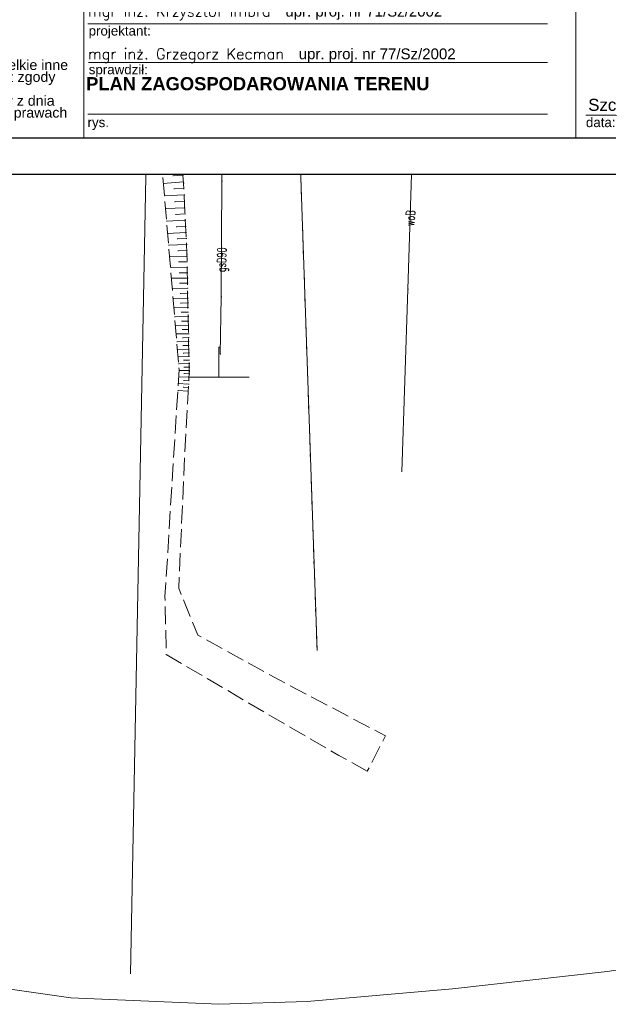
# Model space of a CAD drawing. Extents: x -134780 to 5540120, y 74663 to 5964901.
# Tile 9 of 71: x 5539583 to 5539633, y 5961197 to 5961280. Entities that reach past the tile are written whole.
import ezdxf

# ---------------------------------------------------------------- set-up
doc = ezdxf.new("R2010")
doc.units = 0
doc.header["$MEASUREMENT"] = 0
doc.set_wipeout_variables(frame=1)
doc.linetypes.add('L_0_03', pattern=[1, 0.5, -0.5])
doc.linetypes.add('L_0_06', pattern=[2, 1.5, -0.5])
for name, color, linetype, lineweight in [('000_Inne__niezydentyfikowane__Nr_Pióra__7', 7, 'Continuous', 13), ('0_Nr_Pióra__7', 7, 'Continuous', 13), ('ARCH TABELA_Nr_Pióra__1', 7, 'Continuous', 25), ('ARCH TABELA_Nr_Pióra__21', 7, 'Continuous', 9), ('ARCH TABELA_Nr_Pióra__7', 7, 'Continuous', 13), ('kraweznik_Nr_Pióra__7', 7, 'Continuous', 13), ('mapa', 7, 'Continuous', 13), ('przewod_gazowy_Atr1_Nr_Pióra__7', 7, 'Continuous', 13), ('przewod_gazowy_Nr_Pióra__7', 7, 'Continuous', 13), ('przewod_wodociagowy_Atr1_Nr_Pióra__7', 7, 'Continuous', 13), ('przewod_wodociagowy_Nr_Pióra__7', 7, 'Continuous', 13), ('skarpa_nieumocniona_Nr_Pióra__7', 7, 'Continuous', 13), ('Wstawianie_ramki_sekcyjnej_z_opisem_Nr_Pióra__7', 7, 'Continuous', 13), ('zasuwa_lub_zawor_Nr_Pióra__7', 7, 'Continuous', 13)]:
    doc.layers.add(name, color=color, linetype=linetype, lineweight=lineweight)
doc.layers.add('218_kontur_uzytku_gruntowego_Nr_Pióra__3', color=7, linetype='Continuous', lineweight=18, true_color=0xff6600)
doc.layers.add('219_dzialka_ewidencyjna_Nr_Pióra__96', color=7, linetype='Continuous', lineweight=13, true_color=0x00d59f)
doc.layers.add('_TABELA', color=7, linetype='Continuous')
doc.styles.add('GENERATED_STYLE_10', font='ariali.ttf')
doc.styles.add('GENERATED_STYLE_11', font='arialbd.ttf')
doc.styles.add('GENERATED_STYLE_7', font='Simplex.shx', dxfattribs={"bigfont": 'BIGFONT.SHX'})
doc.styles.add('GENERATED_STYLE_9', font='arial.ttf')

# ---------------------------------------------------------------- blocks, each defined once
blk = doc.blocks.new('mapa')
at = {"layer": '000_Inne__niezydentyfikowane__Nr_Pióra__7', "color": 252, "linetype": 'Continuous', "flags": 128}
for points in [[(5539595.91, 5961279.49), (5539591.7, 5961279.19)], [(5539596.01, 5961278.1), (5539593.87, 5961277.94)], [(5539596.1, 5961276.77), (5539592.01, 5961276.48)], [(5539596.19, 5961275.57), (5539594.33, 5961275.44)], [(5539596.28, 5961274.49), (5539592.93, 5961274.18)], [(5539596.37, 5961273.5), (5539594.84, 5961273.36)], [(5539596.45, 5961272.6), (5539593.67, 5961272.34)], [(5539596.53, 5961271.77), (5539595.26, 5961271.66)], [(5539596.6, 5961271.02), (5539594.28, 5961270.81)], [(5539596.66, 5961270.34), (5539595.6, 5961270.24)], [(5539596.72, 5961269.71), (5539594.79, 5961269.53)], [(5539596.77, 5961269.13), (5539595.89, 5961269.05)], [(5539596.82, 5961268.58), (5539595.17, 5961268.43)], [(5539596.93, 5961267.47), (5539595.26, 5961267.32)], [(5539596.88, 5961268.03), (5539596.04, 5961267.95)], [(5539596.98, 5961266.91), (5539596.14, 5961266.84)], [(5539597.03, 5961266.36), (5539595.35, 5961266.2)], [(5539597.06, 5961265.8), (5539596.23, 5961265.76)], [(5539597.09, 5961265.26), (5539595.44, 5961265.18)], [(5539597.14, 5961264.18), (5539595.53, 5961264.1)], [(5539597.11, 5961264.72), (5539596.3, 5961264.68)], [(5539597.17, 5961263.66), (5539596.37, 5961263.62)], [(5539597.19, 5961263.13), (5539595.62, 5961263.06)], [(5539597.22, 5961262.62), (5539596.44, 5961262.58)], [(5539597.24, 5961262.11), (5539595.71, 5961262.03)], [(5539597.27, 5961261.61), (5539596.51, 5961261.57)], [(5539597.29, 5961261.11), (5539595.79, 5961261.03)], [(5539597.33, 5961260.13), (5539595.87, 5961260.1)], [(5539597.31, 5961260.62), (5539596.57, 5961260.58)], [(5539597.35, 5961259.19), (5539595.95, 5961259.17)], [(5539597.34, 5961259.66), (5539596.63, 5961259.64)], [(5539597.37, 5961258.29), (5539596.02, 5961258.27)], [(5539597.36, 5961258.74), (5539596.67, 5961258.73)], [(5539597.39, 5961257.43), (5539596.1, 5961257.41)], [(5539597.38, 5961257.86), (5539596.72, 5961257.85)], [(5539597.4, 5961256.61), (5539596.17, 5961256.58)], [(5539597.39, 5961257.01), (5539596.76, 5961257)], [(5539597.42, 5961255.81), (5539596.23, 5961255.79)], [(5539597.41, 5961256.21), (5539596.8, 5961256.19)], [(5539597.43, 5961255.06), (5539596.3, 5961255.03)], [(5539597.42, 5961255.43), (5539596.84, 5961255.42)], [(5539597.45, 5961254.33), (5539596.36, 5961254.31)], [(5539597.44, 5961254.69), (5539596.88, 5961254.68)], [(5539597.46, 5961253.63), (5539596.42, 5961253.61)], [(5539597.45, 5961253.98), (5539596.92, 5961253.97)], [(5539597.47, 5961253.3), (5539596.96, 5961253.29)], [(5539597.47, 5961252.97), (5539596.47, 5961252.95)], [(5539597.48, 5961252.64), (5539596.99, 5961252.63)], [(5539597.48, 5961252.33), (5539596.53, 5961252.31)], [(5539597.5, 5961251.71), (5539596.58, 5961251.69)], [(5539597.49, 5961252.02), (5539597.02, 5961252.01)], [(5539597.51, 5961251.12), (5539596.63, 5961251.11)], [(5539597.5, 5961251.42), (5539597.05, 5961251.41)], [(5539597.51, 5961250.84), (5539597.08, 5961250.83)], [(5539597.49, 5961249.98), (5539596.63, 5961250.03)], [(5539597.52, 5961250.55), (5539596.66, 5961250.54)], [(5539597.51, 5961250.27), (5539597.08, 5961250.29)], [(5539597.46, 5961249.4), (5539596.6, 5961249.45)], [(5539597.45, 5961249.11), (5539597.01, 5961249.14)], [(5539597.48, 5961249.69), (5539597.05, 5961249.71)], [(5539597.43, 5961248.82), (5539596.56, 5961248.87)]]:
    blk.add_lwpolyline(points, dxfattribs=at)
at = {"layer": '0_Nr_Pióra__7', "color": 252, "linetype": 'Continuous'}
for p, q in [((5539591.7, 5961279.19), (5539591.75, 5961279.19)), ((5539595.91, 5961279.49), (5539595.96, 5961279.49)), ((5539602.17, 5961279.36), (5539602.22, 5961279.36)), ((5539596.01, 5961278.1), (5539596.06, 5961278.1)), ((5539588.62, 5961277.8), (5539588.67, 5961277.8)), ((5539593.87, 5961277.94), (5539593.92, 5961277.94)), ((5539591.76, 5961277.11), (5539591.81, 5961277.11)), ((5539592.01, 5961276.48), (5539592.06, 5961276.48)), ((5539596.1, 5961276.77), (5539596.15, 5961276.77)), ((5539596.19, 5961275.57), (5539596.24, 5961275.57)), ((5539594.33, 5961275.44), (5539594.38, 5961275.44)), ((5539596.22, 5961275.12), (5539596.27, 5961275.12)), ((5539592.93, 5961274.18), (5539592.98, 5961274.18)), ((5539596.28, 5961274.49), (5539596.33, 5961274.49)), ((5539600.18, 5961274.27), (5539600.23, 5961274.27)), ((5539594.84, 5961273.36), (5539594.89, 5961273.36)), ((5539596.37, 5961273.5), (5539596.42, 5961273.5)), ((5539593.67, 5961272.34), (5539593.72, 5961272.34)), ((5539596.45, 5961272.6), (5539596.5, 5961272.6)), ((5539595.26, 5961271.66), (5539595.31, 5961271.66)), ((5539596.53, 5961271.77), (5539596.58, 5961271.77)), ((5539594.28, 5961270.81), (5539594.33, 5961270.81)), ((5539596.6, 5961271.02), (5539596.65, 5961271.02)), ((5539595.6, 5961270.24), (5539595.65, 5961270.24)), ((5539596.66, 5961270.34), (5539596.71, 5961270.34)), ((5539594.79, 5961269.53), (5539594.84, 5961269.53)), ((5539595.89, 5961269.05), (5539595.94, 5961269.05)), ((5539596.72, 5961269.71), (5539596.77, 5961269.71)), ((5539596.77, 5961269.13), (5539596.82, 5961269.13)), ((5539595.15, 5961268.63), (5539595.2, 5961268.63)), ((5539595.17, 5961268.43), (5539595.22, 5961268.43)), ((5539596.82, 5961268.58), (5539596.87, 5961268.58)), ((5539595.26, 5961267.32), (5539595.31, 5961267.32)), ((5539596.04, 5961267.95), (5539596.09, 5961267.95)), ((5539596.88, 5961268.03), (5539596.93, 5961268.03)), ((5539596.93, 5961267.47), (5539596.98, 5961267.47)), ((5539596.14, 5961266.84), (5539596.19, 5961266.84)), ((5539596.98, 5961266.91), (5539597.03, 5961266.91)), ((5539595.35, 5961266.2), (5539595.4, 5961266.2)), ((5539596.23, 5961265.76), (5539596.28, 5961265.76)), ((5539597.03, 5961266.36), (5539597.08, 5961266.36)), ((5539597.04, 5961266.24), (5539597.09, 5961266.24)), ((5539597.06, 5961265.8), (5539597.11, 5961265.8)), ((5539600.25, 5961266.4), (5539600.3, 5961266.4)), ((5539595.44, 5961265.18), (5539595.49, 5961265.18)), ((5539597.09, 5961265.26), (5539597.14, 5961265.26)), ((5539595.53, 5961264.1), (5539595.58, 5961264.1)), ((5539596.3, 5961264.68), (5539596.35, 5961264.68)), ((5539597.11, 5961264.72), (5539597.16, 5961264.72)), ((5539597.14, 5961264.18), (5539597.19, 5961264.18)), ((5539596.37, 5961263.62), (5539596.42, 5961263.62)), ((5539597.17, 5961263.66), (5539597.22, 5961263.66)), ((5539595.62, 5961263.06), (5539595.67, 5961263.06)), ((5539596.44, 5961262.58), (5539596.49, 5961262.58)), ((5539597.19, 5961263.13), (5539597.24, 5961263.13)), ((5539597.22, 5961262.62), (5539597.27, 5961262.62)), ((5539595.71, 5961262.03), (5539595.76, 5961262.03)), ((5539596.51, 5961261.57), (5539596.56, 5961261.57)), ((5539597.24, 5961262.11), (5539597.29, 5961262.11)), ((5539597.27, 5961261.61), (5539597.32, 5961261.61)), ((5539595.79, 5961261.03), (5539595.84, 5961261.03)), ((5539597.29, 5961261.11), (5539597.34, 5961261.11)), ((5539595.87, 5961260.1), (5539595.92, 5961260.1)), ((5539596.57, 5961260.58), (5539596.62, 5961260.58)), ((5539597.31, 5961260.62), (5539597.36, 5961260.62)), ((5539597.33, 5961260.29), (5539597.38, 5961260.29)), ((5539597.33, 5961260.13), (5539597.38, 5961260.13)), ((5539595.95, 5961259.17), (5539596, 5961259.17)), ((5539596.63, 5961259.64), (5539596.68, 5961259.64)), ((5539597.34, 5961259.66), (5539597.39, 5961259.66)), ((5539597.35, 5961259.19), (5539597.4, 5961259.19)), ((5539596.02, 5961258.27), (5539596.07, 5961258.27)), ((5539596.67, 5961258.73), (5539596.72, 5961258.73)), ((5539597.36, 5961258.74), (5539597.41, 5961258.74)), ((5539597.37, 5961258.29), (5539597.42, 5961258.29)), ((5539596.1, 5961257.41), (5539596.15, 5961257.41)), ((5539596.72, 5961257.85), (5539596.77, 5961257.85)), ((5539597.38, 5961257.86), (5539597.43, 5961257.86)), ((5539597.39, 5961257.43), (5539597.44, 5961257.43)), ((5539596.17, 5961256.58), (5539596.22, 5961256.58)), ((5539596.76, 5961257), (5539596.81, 5961257)), ((5539597.39, 5961257.01), (5539597.44, 5961257.01)), ((5539597.4, 5961256.61), (5539597.45, 5961256.61)), ((5539600.19, 5961256.71), (5539600.24, 5961256.71)), ((5539615.83, 5961257.35), (5539615.88, 5961257.35)), ((5539596.23, 5961255.79), (5539596.28, 5961255.79)), ((5539596.8, 5961256.19), (5539596.85, 5961256.19)), ((5539597.41, 5961256.21), (5539597.46, 5961256.21)), ((5539597.42, 5961255.81), (5539597.47, 5961255.81)), ((5539596.3, 5961255.03), (5539596.35, 5961255.03)), ((5539596.84, 5961255.42), (5539596.89, 5961255.42)), ((5539597.42, 5961255.43), (5539597.47, 5961255.43)), ((5539597.43, 5961255.06), (5539597.48, 5961255.06)), ((5539596.36, 5961254.31), (5539596.41, 5961254.31)), ((5539596.88, 5961254.68), (5539596.93, 5961254.68)), ((5539597.44, 5961254.69), (5539597.49, 5961254.69)), ((5539597.45, 5961254.33), (5539597.5, 5961254.33)), ((5539596.42, 5961253.61), (5539596.47, 5961253.61)), ((5539596.92, 5961253.97), (5539596.97, 5961253.97)), ((5539596.96, 5961253.29), (5539597.01, 5961253.29)), ((5539597.45, 5961253.98), (5539597.5, 5961253.98)), ((5539597.46, 5961253.63), (5539597.51, 5961253.63)), ((5539597.47, 5961253.3), (5539597.52, 5961253.3)), ((5539596.47, 5961252.95), (5539596.52, 5961252.95)), ((5539596.99, 5961252.63), (5539597.04, 5961252.63)), ((5539597.47, 5961252.97), (5539597.52, 5961252.97)), ((5539597.48, 5961252.64), (5539597.53, 5961252.64)), ((5539600, 5961252.5), (5539600.05, 5961252.5)), ((5539596.53, 5961252.31), (5539596.58, 5961252.31)), ((5539596.58, 5961251.69), (5539596.63, 5961251.69)), ((5539597.02, 5961252.01), (5539597.07, 5961252.01)), ((5539597.48, 5961252.33), (5539597.53, 5961252.33)), ((5539597.49, 5961252.02), (5539597.54, 5961252.02)), ((5539597.5, 5961251.71), (5539597.55, 5961251.71)), ((5539600.12, 5961251.91), (5539600.17, 5961251.91)), ((5539596.63, 5961251.11), (5539596.68, 5961251.11)), ((5539597.05, 5961251.41), (5539597.1, 5961251.41)), ((5539597.08, 5961250.83), (5539597.13, 5961250.83)), ((5539597.5, 5961251.42), (5539597.55, 5961251.42)), ((5539597.51, 5961251.12), (5539597.56, 5961251.12)), ((5539597.51, 5961250.84), (5539597.56, 5961250.84)), ((5539596.63, 5961250.03), (5539596.68, 5961250.03)), ((5539596.66, 5961250.54), (5539596.71, 5961250.54)), ((5539596.67, 5961250.62), (5539596.72, 5961250.62)), ((5539597.08, 5961250.29), (5539597.13, 5961250.29)), ((5539597.49, 5961249.98), (5539597.54, 5961249.98)), ((5539597.5, 5961250), (5539597.55, 5961250)), ((5539597.51, 5961250.27), (5539597.56, 5961250.27)), ((5539597.52, 5961250.55), (5539597.57, 5961250.55)), ((5539597.52, 5961250.45), (5539597.57, 5961250.45)), ((5539600, 5961250), (5539600.05, 5961250)), ((5539602.5, 5961250), (5539602.55, 5961250)), ((5539596.6, 5961249.45), (5539596.65, 5961249.45)), ((5539597.01, 5961249.14), (5539597.06, 5961249.14)), ((5539597.05, 5961249.71), (5539597.1, 5961249.71)), ((5539597.46, 5961249.4), (5539597.51, 5961249.4)), ((5539597.48, 5961249.69), (5539597.53, 5961249.69)), ((5539596.56, 5961248.87), (5539596.61, 5961248.87)), ((5539597.45, 5961249.11), (5539597.5, 5961249.11))]:
    blk.add_line(p, q, dxfattribs=at)
at = {"layer": '218_kontur_uzytku_gruntowego_Nr_Pióra__3', "color": 252, "linetype": 'L_0_03', "flags": 128}
blk.add_lwpolyline([(5539608.23, 5961227.09), (5539606.23, 5961285.27)], dxfattribs=at)
at = {"layer": '219_dzialka_ewidencyjna_Nr_Pióra__96', "color": 252, "linetype": 'Continuous', "flags": 128}
for points in [[(5539606.23, 5961285.27), (5539608.23, 5961227.09)], [(5539594.19, 5961282.76), (5539592.6, 5961200.01)]]:
    blk.add_lwpolyline(points, dxfattribs=at)
at = {"layer": 'kraweznik_Nr_Pióra__7', "color": 252, "linetype": 'Continuous', "flags": 128}
blk.add_lwpolyline([(5539710.61, 5961215.28), (5539680.29, 5961210.78), (5539674.49, 5961209.63), (5539644.24, 5961202.32), (5539639.4, 5961201.24), (5539632.54, 5961200.21), (5539619.57, 5961198.76), (5539607.4, 5961197.71), (5539600, 5961197.47), (5539587.6, 5961198), (5539578.59, 5961199.3), (5539568.5, 5961201.64), (5539553.49, 5961205.96), (5539548.79, 5961207.31), (5539542.98, 5961209.08), (5539539.17, 5961211.64), (5539536.43, 5961215.63), (5539535.09, 5961219.59), (5539534.64, 5961223.09), (5539534.93, 5961227.39), (5539534.99, 5961242.98), (5539535.1, 5961256.9), (5539535.43, 5961273.08), (5539535.77, 5961288.6)], dxfattribs=at)
at = {"layer": 'przewod_gazowy_Nr_Pióra__7', "color": 252, "linetype": 'Continuous', "flags": 128}
blk.add_lwpolyline([(5539617.02, 5961366.51), (5539616.75, 5961352.18), (5539616.46, 5961345.05), (5539616.15, 5961339.78), (5539615.08, 5961332.97), (5539614.03, 5961324.36), (5539612.95, 5961319.45), (5539611.34, 5961315.57), (5539610, 5961311.3), (5539606.64, 5961302.59), (5539602.88, 5961293.99), (5539600.8, 5961289.38), (5539599.49, 5961285.15), (5539600.01, 5961280.28), (5539600.18, 5961274.27), (5539600.25, 5961266.4), (5539600.19, 5961256.71), (5539600.12, 5961251.91)], dxfattribs=at)
at = {"layer": 'przewod_wodociagowy_Nr_Pióra__7', "color": 252, "linetype": 'Continuous', "flags": 128}
blk.add_lwpolyline([(5539523.52, 5961364.08), (5539529.06, 5961363.67), (5539537.48, 5961362.65), (5539542.79, 5961362), (5539541.4, 5961352.89), (5539540.33, 5961338.95), (5539539.17, 5961326.33), (5539538.66, 5961318.45), (5539538.17, 5961311.01), (5539537.08, 5961296.32), (5539536.47, 5961285.85), (5539535.85, 5961268.98), (5539549.29, 5961271.29), (5539573.3, 5961275.34), (5539588.62, 5961277.8), (5539602.17, 5961279.36), (5539616.59, 5961280.91), (5539615.83, 5961257.35), (5539615.32, 5961242.06)], dxfattribs=at)
at = {"layer": 'skarpa_nieumocniona_Nr_Pióra__7', "color": 252, "linetype": 'L_0_06', "flags": 128}
blk.add_lwpolyline([(5539612.44, 5961216.99), (5539610.06, 5961218.31), (5539602.52, 5961222.69), (5539595.6, 5961226.77), (5539595.49, 5961231.6), (5539596.67, 5961250.62), (5539595.15, 5961268.63), (5539591.76, 5961277.11), (5539591.61, 5961282.43), (5539591.99, 5961287.81), (5539593.952, 5961294.062), (5539595.56, 5961307.5), (5539598.16, 5961315.46), (5539599.447, 5961317.425), (5539604.82, 5961325.84), (5539609.779, 5961325.121), (5539608.69, 5961322.78), (5539608.64, 5961322.68), (5539605.4, 5961316.63), (5539601.53, 5961309.53), (5539598.8, 5961303.88), (5539597.99, 5961299.75), (5539597.47, 5961296.58), (5539596.26, 5961288.98), (5539595.52, 5961283.49), (5539595.86, 5961280.18), (5539596.22, 5961275.12), (5539597.04, 5961266.24), (5539597.33, 5961260.29), (5539597.52, 5961250.45), (5539597.18, 5961244.27), (5539596.64, 5961232.31), (5539598.25, 5961228.38), (5539605.11, 5961224.61), (5539613.95, 5961219.95)], close=True, dxfattribs=at)
at = {"layer": 'Wstawianie_ramki_sekcyjnej_z_opisem_Nr_Pióra__7', "color": 252, "linetype": 'Continuous', "flags": 128}
for points in [[(5539600, 5961250), (5539600, 5961252.5)], [(5539600, 5961250), (5539600, 5961252.5)], [(5539600, 5961250), (5539600, 5961252.5)], [(5539600, 5961250), (5539600, 5961252.5)], [(5539597.5, 5961250), (5539600, 5961250)], [(5539597.5, 5961250), (5539600, 5961250)], [(5539600, 5961250), (5539602.5, 5961250)], [(5539600, 5961250), (5539602.5, 5961250)]]:
    blk.add_lwpolyline(points, dxfattribs=at)
at = {"layer": 'przewod_gazowy_Atr1_Nr_Pióra__7', "color": 252, "linetype": 'Continuous', "insert": (5539599.82, 5961258.807), "char_height": 0.75, "attachment_point": 1, "rotation": 88, "style": 'GENERATED_STYLE_7'}
blk.add_mtext('{\\W0.660000x;gsD90}', dxfattribs=at)
at = {"layer": 'przewod_wodociagowy_Atr1_Nr_Pióra__7', "color": 252, "linetype": 'Continuous', "insert": (5539615.617, 5961262.668), "char_height": 0.75, "attachment_point": 1, "rotation": 86.5, "style": 'GENERATED_STYLE_7'}
blk.add_mtext('{\\W0.660000x;woB}', dxfattribs=at)
blk = doc.blocks.new('A$C68B9850F')
at = {"layer": 'ARCH TABELA_Nr_Pióra__21', "linetype": 'Continuous'}
for p, q in [((-87.5, 29.056), (-63.032, 29.056)), ((-87.5, 0), (-87.5, 29.056)), ((-87.5, 29.056), (0, 29.056)), ((-63.032, 29.056), (-63.032, 0)), ((-63.032, 16.822), (-63.032, 29.056)), ((-21.809, 29.056), (-21.809, 0)), ((0, 29.056), (0, 0)), ((-86.968, 17.354), (-86.968, 28.524)), ((-86.968, 28.524), (-63.564, 28.524)), ((-63.564, 17.354), (-63.564, 28.524)), ((-63.032, 0), (-63.032, 27.056)), ((-62.671, 23.206), (-24.172, 23.206)), ((-21.112, 23.206), (-1.615, 23.206)), ((-86.968, 17.354), (-63.564, 17.354)), ((-62.671, 18.006), (-24.172, 18.006)), ((-21.025, 18.006), (-1.615, 18.006)), ((-87.5, 16.822), (-63.032, 16.822)), ((-62.671, 12.806), (-24.172, 12.806)), ((-20.966, 12.893), (-15.568, 12.893)), ((-62.671, 9.563), (-24.172, 9.563)), ((-62.617, 6.32), (-24.172, 6.32)), ((-62.671, 2), (-24.172, 2)), ((-20.966, 1.912), (-9.557, 1.912)), ((-9.557, 1.912), (-1.615, 1.912)), ((-87.5, 0), (-63.032, 0)), ((0, 0), (-63.032, 0))]:
    blk.add_line(p, q, dxfattribs=at)
at = {"layer": 'ARCH TABELA_Nr_Pióra__1', "color": 7, "linetype": 'Continuous', "style": 'GENERATED_STYLE_7', "width": 0.9}
blk.add_text('PROJEKT PRZEBUDOWY WRAZ Z ROZBUDOWĄ BUDYNKU SZKOŁY', height=0.9, dxfattribs=at).set_placement((-62.671, 26.704))
at = {"layer": 'ARCH TABELA_Nr_Pióra__1', "color": 7, "linetype": 'Continuous', "style": 'GENERATED_STYLE_7'}
for s, p in [('PODSTAWOWEJ ORAZ ZMIANĄ SPOSOBU UŻYTKOWANIA', (-62.671, 25.03)), ('NA BUDYNEK MIESZKALNY WIELORODZINNY', (-62.671, 23.527))]:
    blk.add_text(s, height=0.9, dxfattribs=at).set_placement(p)
at = {"layer": 'ARCH TABELA_Nr_Pióra__1', "linetype": 'Continuous', "insert": (-62.828, 5.101), "char_height": 1.1, "attachment_point": 1, "style": 'GENERATED_STYLE_11'}
blk.add_mtext('PLAN ZAGOSPODAROWANIA TERENU', dxfattribs=at)
at = {"layer": 'ARCH TABELA_Nr_Pióra__21', "linetype": 'Continuous', "insert": (-62.671, 12.499), "char_height": 1.06383, "attachment_point": 7, "line_spacing_factor": 0.807442, "style": 'GENERATED_STYLE_9'}
blk.add_mtext('{Gmina Świdwin\\Pul. Plac Konstytucji 3-go Maja 1, 78-300 Świdwin}', dxfattribs=at)
at = {"layer": 'ARCH TABELA_Nr_Pióra__7', "linetype": 'Continuous'}
for s, insert, char_height, attachment_point, line_spacing_factor, style in [('{PRACOWNIA PROJEKTOWA\\P\\LBartosz Balejko}', (-75.266, 27.699), 1.06383, 2, 0.926719, 'GENERATED_STYLE_10'), ('{Rusinowo, 78-311 Rusinowo, gmina Świdwin \\Pdz.nr 375/5, obręb Rusinowo}', (-62.671, 17.699), 1.06383, 7, 0.918867, 'GENERATED_STYLE_9'), ('PROJEKT WYKONAWCZY', (-21.025, 20.629), 0.9, 1, 0.923713, 'GENERATED_STYLE_9')]:
    blk.add_mtext(s, dxfattribs=dict(at, insert=insert, char_height=char_height, attachment_point=attachment_point, line_spacing_factor=line_spacing_factor, style=style))
at = {"layer": 'ARCH TABELA_Nr_Pióra__7', "linetype": 'Continuous', "style": 'GENERATED_STYLE_9'}
for s, insert, char_height, attachment_point in [('sanitarna', (-20.919, 25.354), 1.5958, 1), ('{branża:}', (-21.053, 22.962), 0.7979, 1), ('{temat:}', (-62.617, 23.023), 0.7979, 1), ('{adres inwestycji:}', (-62.617, 17.625), 0.7979, 1), ('{faza:}', (-20.966, 17.781), 0.7979, 1), ('{jednostka projektowa:}', (-85.585, 16.549), 0.7979, 1), ('1:500', (-20.929, 14.949), 1.5958, 1), ('{inwestor:}', (-62.617, 12.581), 0.7979, 1), ('{skala:}', (-20.877, 12.571), 0.7979, 1), ('{projektant:}', (-62.617, 9.381), 0.7979, 1), ('S1', (-1.615, 7.955), 4.5, 3), ('{sprawdził:}', (-62.607, 6.138), 0.7979, 1), ('Szczecin, 06.2025', (-20.772, 3.287), 1.01064, 1), ('{data:}', (-20.959, 1.714), 0.7979, 1), ('{rys.}', (-62.707, 1.714), 0.7979, 1), ('{nr rys.}', (-4.655, 1.73), 0.7979, 1)]:
    blk.add_mtext(s, dxfattribs=dict(at, insert=insert, char_height=char_height, attachment_point=attachment_point))
for s, insert, char_height, width, attachment_point, line_spacing_factor in [('{ul.Różana 6, 78-300 Świdwin\\PNIP 672-168-25-82 Regon 331349321\\Ptel.: +48 501 059 462\\Pmail: bartekbalejko@o2.pl}', (-75.266, 24.39), 0.90426, 23.40426, 2, 1.156383), ('{UWAGA:\\PKopiowanie, publikacje oraz wszelkie inne formy wykorzystania projektu bez zgody autorów będą naruszeniem przepisówwynikających z Ustawy z dnia 4.02.1994 r. o prawie autorskim i prawach pokrewnych.}', (-86.474, 7.549), 0.851064, 22.41704, 1, 0.703415)]:
    blk.add_mtext(s, dxfattribs=dict(at, insert=insert, char_height=char_height, width=width, attachment_point=attachment_point, line_spacing_factor=line_spacing_factor))
at = {"layer": 'ARCH TABELA_Nr_Pióra__7', "color": 0, "linetype": 'Continuous', "char_height": 0.9, "attachment_point": 1, "style": 'GENERATED_STYLE_7'}
for s, insert, width in [('mgr inż. Krzysztof Imbra  \\fArial|b0|i0|c238;upr. proj. nr 71/Sz/2002', (-62.682, 11.072), 37.95373), ('mgr inż. Grzegorz Kecman  \\fArial|b0|i0|c238;upr. proj. nr 77/Sz/2002', (-62.682, 7.501), 36.858)]:
    blk.add_mtext(s, dxfattribs=dict(at, insert=insert, width=width))

msp = doc.modelspace()

# ---------------------------------------------------------------- block references
at = {"layer": 'mapa', "color": 4, "lineweight": 40}
msp.add_blockref('mapa', (0, 0), dxfattribs=at)

# ---------------------------------------------------------------- next in the draw order: wipeouts: each hides what was drawn before it
msp.add_wipeout([(5539564.213, 5961270.013), (5539564.213, 5961299.069), (5539651.713, 5961299.069), (5539651.713, 5961270.013)]).dxf.layer = 'zasuwa_lub_zawor_Nr_Pióra__7'

# ---------------------------------------------------------------- next in the draw order: block references
at = {"layer": 'zasuwa_lub_zawor_Nr_Pióra__7'}
msp.add_blockref('A$C68B9850F', (5539651.713, 5961270.013), dxfattribs=at)

# ---------------------------------------------------------------- next in the draw order: wipeouts: each hides what was drawn before it
msp.add_wipeout([(5539444.713, 5961266.963), (5539444.713, 5961415.463), (5539654.713, 5961415.463), (5539651.713, 5961412.413), (5539457.213, 5961412.413), (5539457.213, 5961270.013), (5539651.713, 5961270.013), (5539654.713, 5961266.963)]).dxf.layer = 'zasuwa_lub_zawor_Nr_Pióra__7'

# ---------------------------------------------------------------- next in the draw order: linework, layer by layer
at = {"layer": '_TABELA', "color": 7}
for points in [[(5539444.713, 5961415.463), (5539654.713, 5961415.463), (5539654.713, 5961266.963), (5539444.713, 5961266.963)], [(5539457.213, 5961412.413), (5539651.713, 5961412.413), (5539651.713, 5961270.013), (5539457.213, 5961270.013)]]:
    msp.add_lwpolyline(points, close=True, dxfattribs=at)

doc.saveas('drawing.dxf')
